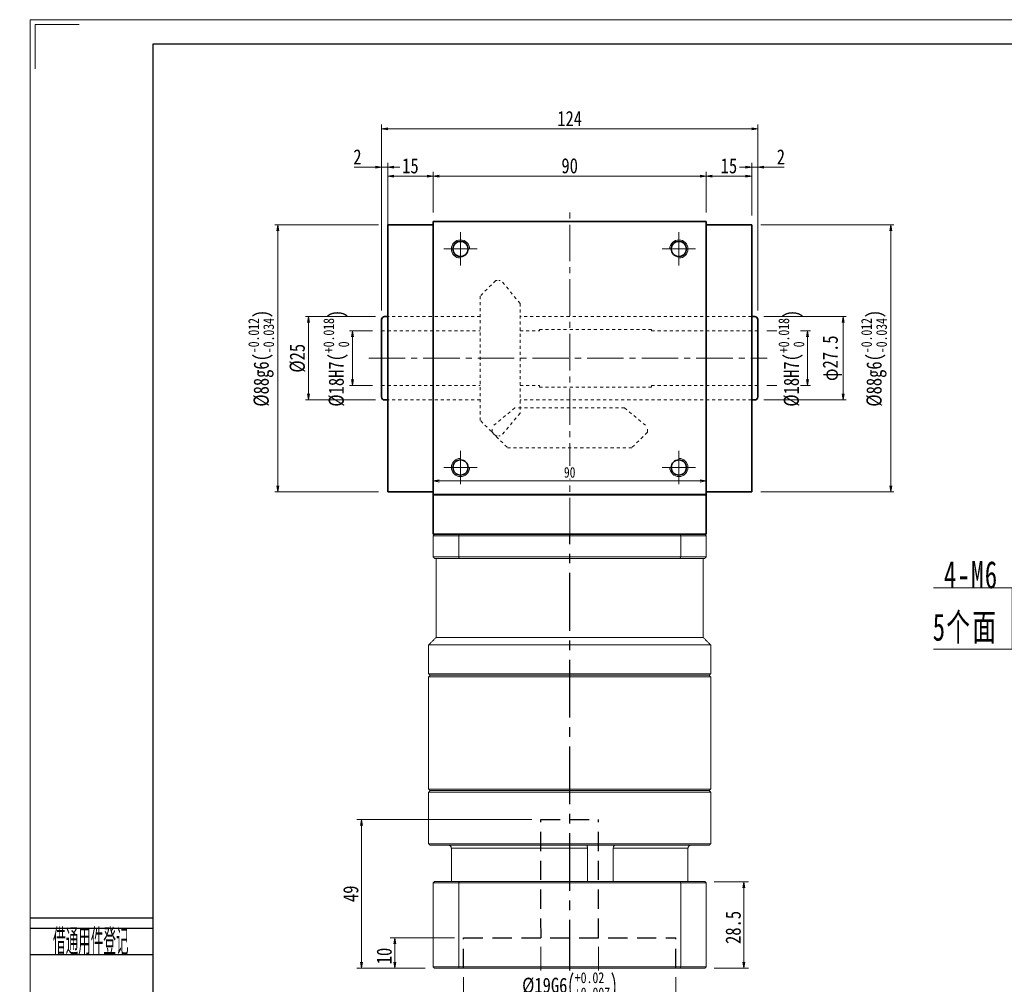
# Model space of a CAD drawing. Header units: millimetres. Extents: x -20 to 938, y -23 to 457.
# Tile 2 of 6: x -20 to 305, y 139 to 457. Entities that reach past the tile are written whole.
import ezdxf
from ezdxf.enums import TextEntityAlignment as Align

# ---------------------------------------------------------------- set-up
doc = ezdxf.new("R2010")
doc.units = ezdxf.units.MM
for name, pattern in [('CENTER2', [28.575, 19.05, -3.175, 3.175, -3.175]), ('DASHED2', [9.525, 6.35, -3.175]), ('点画线', [18, 12, -2, 2, -2]), ('虚线', [2, 1, -1])]:
    doc.linetypes.add(name, pattern=pattern)
for name, color, linetype in [('2细线层', 4, 'Continuous'), ('3中心线层', 1, 'CENTER2'), ('4虚线层', 6, 'DASHED2'), ('6文字层', 3, 'Continuous')]:
    doc.layers.add(name, color=color, linetype=linetype)
for name, color, linetype, lineweight in [('EB0', 7, 'Continuous', 35), ('中心线层', 1, '点画线', 18), ('图框_外框线', 7, 'Continuous', 18), ('尺寸线层', 3, 'Continuous', 18), ('粗实线', 7, 'Continuous', 40), ('粗实线层', 7, 'Continuous', 35)]:
    doc.layers.add(name, color=color, linetype=linetype, lineweight=lineweight)
doc.styles.add('PC_TEXTSTYLE', font='ISOCP.SHX', dxfattribs={"width": 0.707, "bigfont": 'GBCBIG.SHX'})
doc.styles.add('宋体', font='SimSun.ttf', dxfattribs={"width": 0.8})
doc.styles.add('标准', font='txt', dxfattribs={"width": 0.667})
doc.dimstyles.new('A水平标注$0', dxfattribs={"dimtxt": 3.5, "dimasz": 2, "dimexe": 1.5, "dimexo": 3, "dimgap": 1.1, "dimtad": 1, "dimtoh": 1, "dimdec": 4, "dimdsep": 46, "dimtxsty": '宋体', "dimblk": 'OPEN', "dimcen": 3, "dimclrd": 3, "dimclre": 3, "dimclrt": 6, "dimadec": 0, "dimazin": 0, "dimtm": 1e-09, "dimtfac": 1, "dimtdec": 4, "dimtix": 1, "dimtmove": 0, "dimatfit": 3, "dimldrblk": 'OPEN', "dimfxl": 0, "dimlwd": 13, "dimlwe": 13, "dimarcsym": 0})
doc.dimstyles.new('D直径标注φ25', dxfattribs={"dimtxt": 3.5, "dimasz": 2, "dimexe": 1, "dimexo": 3, "dimtad": 1, "dimtoh": 1, "dimdec": 1, "dimdsep": 46, "dimtxsty": '宋体', "dimblk": 'OPEN', "dimcen": 3, "dimclrd": 3, "dimclre": 3, "dimclrt": 130, "dimadec": 0, "dimazin": 0, "dimtm": 1e-09, "dimtfac": 1, "dimtdec": 1, "dimtmove": 0, "dimatfit": 0, "dimldrblk": 'OPEN', "dimfxl": 0, "dimlwd": 13, "dimlwe": 13, "dimarcsym": 0})

# ---------------------------------------------------------------- blocks, each defined once
blk = doc.blocks.new('_Open')
at = {"color": 0, "linetype": 'ByBlock', "lineweight": -2}
for p, q in [((-1, 0.17), (0, 0)), ((-1, -0.17), (0, 0)), ((0, 0), (-1, 0))]:
    blk.add_line(p, q, dxfattribs=at)
blk = doc.blocks.new('*D7')
at = {"layer": 'Defpoints', "color": 0, "transparency": 16777216}
for p in [(206.37, 405.43), (116.37, 390.47), (206.37, 390.47)]:
    blk.add_point(p, dxfattribs=at)
at = {"layer": '尺寸线层', "color": 3, "lineweight": 13, "transparency": 16777216}
for p, q in [((116.37, 393.47), (116.37, 406.93)), ((206.37, 393.47), (206.37, 406.93)), ((118.37, 405.43), (204.37, 405.43))]:
    blk.add_line(p, q, dxfattribs=at)
at = {"layer": '尺寸线层', "color": 3, "lineweight": 13, "transparency": 16777216, "xscale": 2, "yscale": 2, "zscale": 2, "rotation": 180}
blk.add_blockref('_Open', (116.37, 405.43), dxfattribs=at)
at = {"layer": '尺寸线层', "color": 3, "lineweight": 13, "transparency": 16777216, "xscale": 2, "yscale": 2, "zscale": 2}
blk.add_blockref('_Open', (206.37, 405.43), dxfattribs=at)
at = {"layer": '尺寸线层', "color": 6, "transparency": 16777216, "insert": (161.37, 408.87), "char_height": 5, "attachment_point": 5, "style": '宋体', "bg_fill": 3, "box_fill_scale": 1.1, "bg_fill_color": 257, "bg_fill_transparency": 0}
blk.add_mtext('90', dxfattribs=at)
blk = doc.blocks.new('*D8')
at = {"layer": 'Defpoints', "color": 0, "transparency": 16777216}
for p in [(101.37, 405.43), (116.37, 390.47), (101.37, 389.47)]:
    blk.add_point(p, dxfattribs=at)
at = {"layer": '尺寸线层', "color": 3, "lineweight": 13, "transparency": 16777216}
for p, q in [((101.37, 392.47), (101.37, 406.93)), ((116.37, 393.47), (116.37, 406.93)), ((114.37, 405.43), (103.37, 405.43))]:
    blk.add_line(p, q, dxfattribs=at)
at = {"layer": '尺寸线层', "color": 3, "lineweight": 13, "transparency": 16777216, "xscale": 2, "yscale": 2, "zscale": 2, "rotation": 180}
blk.add_blockref('_Open', (101.37, 405.43), dxfattribs=at)
at = {"layer": '尺寸线层', "color": 3, "lineweight": 13, "transparency": 16777216, "xscale": 2, "yscale": 2, "zscale": 2}
blk.add_blockref('_Open', (116.37, 405.43), dxfattribs=at)
at = {"layer": '尺寸线层', "color": 6, "transparency": 16777216, "insert": (108.87, 408.86), "char_height": 5, "attachment_point": 5, "style": '宋体', "bg_fill": 3, "box_fill_scale": 1.1, "bg_fill_color": 257, "bg_fill_transparency": 0}
blk.add_mtext('15', dxfattribs=at)
blk = doc.blocks.new('*D9')
at = {"layer": 'Defpoints', "color": 0, "transparency": 16777216}
for p in [(221.37, 405.43), (206.37, 390.47), (221.37, 389.47)]:
    blk.add_point(p, dxfattribs=at)
at = {"layer": '尺寸线层', "color": 3, "lineweight": 13, "transparency": 16777216}
for p, q in [((206.37, 393.47), (206.37, 406.93)), ((221.37, 392.47), (221.37, 406.93)), ((208.37, 405.43), (219.37, 405.43))]:
    blk.add_line(p, q, dxfattribs=at)
at = {"layer": '尺寸线层', "color": 3, "lineweight": 13, "transparency": 16777216, "xscale": 2, "yscale": 2, "zscale": 2, "rotation": 180}
blk.add_blockref('_Open', (206.37, 405.43), dxfattribs=at)
at = {"layer": '尺寸线层', "color": 3, "lineweight": 13, "transparency": 16777216, "xscale": 2, "yscale": 2, "zscale": 2}
blk.add_blockref('_Open', (221.37, 405.43), dxfattribs=at)
at = {"layer": '尺寸线层', "color": 6, "transparency": 16777216, "insert": (213.87, 408.86), "char_height": 5, "attachment_point": 5, "style": '宋体', "bg_fill": 3, "box_fill_scale": 1.1, "bg_fill_color": 257, "bg_fill_transparency": 0}
blk.add_mtext('15', dxfattribs=at)
blk = doc.blocks.new('*D10')
at = {"layer": 'Defpoints', "color": 0, "transparency": 16777216}
for p in [(99.37, 354.47), (99.37, 336.47)]:
    blk.add_point(p, dxfattribs=at)
at = {"layer": '尺寸线层', "color": 3, "lineweight": 13, "transparency": 16777216}
for p, q in [((96.37, 354.47), (88.76, 354.47)), ((89.76, 352.47), (89.76, 338.47)), ((96.37, 336.47), (88.76, 336.47))]:
    blk.add_line(p, q, dxfattribs=at)
at = {"layer": '尺寸线层', "color": 3, "lineweight": 13, "transparency": 16777216, "xscale": 2, "yscale": 2, "zscale": 2}
for p, rotation in [((89.76, 354.47), 90), ((89.76, 336.47), 270)]:
    blk.add_blockref('_Open', p, dxfattribs=dict(at, rotation=rotation))
at = {"layer": '尺寸线层', "color": 130, "transparency": 16777216, "insert": (84.4, 345.47), "char_height": 5, "attachment_point": 5, "rotation": 90, "style": '宋体', "bg_fill": 3, "box_fill_scale": 1.1, "bg_fill_color": 257, "bg_fill_transparency": 0}
blk.add_mtext('{\\A1;\\A1;%%C18H7({\\H0.707107x;\\S+0.018^  0;})}', dxfattribs=at)
at = {"layer": 'Defpoints', "color": 0, "transparency": 16777216}
blk.add_point((89.76, 336.47), dxfattribs=at)
blk = doc.blocks.new('*D11')
at = {"layer": 'Defpoints', "color": 0, "transparency": 16777216}
for p in [(100.37, 359.22), (75.28, 331.72), (100.37, 331.72)]:
    blk.add_point(p, dxfattribs=at)
at = {"layer": '尺寸线层', "color": 3, "lineweight": 13, "transparency": 16777216}
for p, q in [((97.37, 359.22), (74.28, 359.22)), ((75.28, 357.22), (75.28, 333.72)), ((97.37, 331.72), (74.28, 331.72))]:
    blk.add_line(p, q, dxfattribs=at)
at = {"layer": '尺寸线层', "color": 3, "lineweight": 13, "transparency": 16777216, "xscale": 2, "yscale": 2, "zscale": 2}
for p, rotation in [((75.28, 359.22), 90), ((75.28, 331.72), 270)]:
    blk.add_blockref('_Open', p, dxfattribs=dict(at, rotation=rotation))
at = {"layer": '尺寸线层', "color": 130, "transparency": 16777216, "insert": (71.66, 345.47), "char_height": 5, "attachment_point": 5, "rotation": 90, "style": '宋体', "bg_fill": 3, "box_fill_scale": 1.1, "bg_fill_color": 257, "bg_fill_transparency": 0}
blk.add_mtext('%%C25', dxfattribs=at)
blk = doc.blocks.new('*D12')
at = {"layer": 'Defpoints', "color": 0, "transparency": 16777216}
for p in [(99.37, 408.4), (101.37, 380.86), (99.37, 358.22)]:
    blk.add_point(p, dxfattribs=at)
at = {"layer": '尺寸线层', "color": 3, "lineweight": 13, "transparency": 16777216}
for p, q in [((99.37, 361.22), (99.37, 409.9)), ((101.37, 383.86), (101.37, 409.9)), ((90.29, 408.4), (93.5, 408.4)), ((93.5, 408.4), (97.37, 408.4)), ((101.37, 408.4), (99.37, 408.4)), ((103.37, 408.4), (105.37, 408.4))]:
    blk.add_line(p, q, dxfattribs=at)
at = {"layer": '尺寸线层', "color": 3, "lineweight": 13, "transparency": 16777216, "xscale": 2, "yscale": 2, "zscale": 2}
blk.add_blockref('_Open', (99.37, 408.4), dxfattribs=at)
at = {"layer": '尺寸线层', "color": 3, "lineweight": 13, "transparency": 16777216, "xscale": 2, "yscale": 2, "zscale": 2, "rotation": 180}
blk.add_blockref('_Open', (101.37, 408.4), dxfattribs=at)
at = {"layer": '尺寸线层', "color": 6, "transparency": 16777216, "insert": (91.4, 411.82), "char_height": 5, "attachment_point": 5, "style": '宋体', "bg_fill": 3, "box_fill_scale": 1.1, "bg_fill_color": 257, "bg_fill_transparency": 0}
blk.add_mtext('2', dxfattribs=at)
blk = doc.blocks.new('*D13')
at = {"layer": 'Defpoints', "color": 0, "transparency": 16777216}
for p in [(223.37, 408.4), (221.37, 389.47), (223.37, 358.22)]:
    blk.add_point(p, dxfattribs=at)
at = {"layer": '尺寸线层', "color": 3, "lineweight": 13, "transparency": 16777216}
for p, q in [((221.37, 392.47), (221.37, 409.9)), ((223.37, 361.22), (223.37, 409.9)), ((219.37, 408.4), (217.37, 408.4)), ((221.37, 408.4), (223.37, 408.4)), ((228.88, 408.4), (225.37, 408.4)), ((232.1, 408.4), (228.88, 408.4))]:
    blk.add_line(p, q, dxfattribs=at)
at = {"layer": '尺寸线层', "color": 3, "lineweight": 13, "transparency": 16777216, "xscale": 2, "yscale": 2, "zscale": 2}
blk.add_blockref('_Open', (221.37, 408.4), dxfattribs=at)
at = {"layer": '尺寸线层', "color": 3, "lineweight": 13, "transparency": 16777216, "xscale": 2, "yscale": 2, "zscale": 2, "rotation": 180}
blk.add_blockref('_Open', (223.37, 408.4), dxfattribs=at)
at = {"layer": '尺寸线层', "color": 6, "transparency": 16777216, "insert": (230.99, 411.82), "char_height": 5, "attachment_point": 5, "style": '宋体', "bg_fill": 3, "box_fill_scale": 1.1, "bg_fill_color": 257, "bg_fill_transparency": 0}
blk.add_mtext('2', dxfattribs=at)
blk = doc.blocks.new('*D14')
at = {"layer": 'Defpoints', "color": 0, "transparency": 16777216}
for p in [(99.37, 421.03), (99.37, 358.22), (223.37, 358.22)]:
    blk.add_point(p, dxfattribs=at)
at = {"layer": '尺寸线层', "color": 3, "lineweight": 13, "transparency": 16777216}
for p, q in [((99.37, 361.22), (99.37, 422.53)), ((223.37, 361.22), (223.37, 422.53)), ((221.37, 421.03), (101.37, 421.03))]:
    blk.add_line(p, q, dxfattribs=at)
at = {"layer": '尺寸线层', "color": 3, "lineweight": 13, "transparency": 16777216, "xscale": 2, "yscale": 2, "zscale": 2, "rotation": 180}
blk.add_blockref('_Open', (99.37, 421.03), dxfattribs=at)
at = {"layer": '尺寸线层', "color": 3, "lineweight": 13, "transparency": 16777216, "xscale": 2, "yscale": 2, "zscale": 2}
blk.add_blockref('_Open', (223.37, 421.03), dxfattribs=at)
at = {"layer": '尺寸线层', "color": 6, "transparency": 16777216, "insert": (161.37, 424.46), "char_height": 5, "attachment_point": 5, "style": '宋体', "bg_fill": 3, "box_fill_scale": 1.1, "bg_fill_color": 257, "bg_fill_transparency": 0}
blk.add_mtext('124', dxfattribs=at)
blk = doc.blocks.new('*D15')
at = {"layer": 'Defpoints', "color": 0, "transparency": 16777216}
for p in [(101.37, 389.47), (65.17, 301.47), (101.37, 301.47)]:
    blk.add_point(p, dxfattribs=at)
at = {"layer": '尺寸线层', "color": 3, "lineweight": 13, "transparency": 16777216}
for p, q in [((98.37, 389.47), (64.17, 389.47)), ((65.17, 387.47), (65.17, 303.47)), ((98.37, 301.47), (64.17, 301.47))]:
    blk.add_line(p, q, dxfattribs=at)
at = {"layer": '尺寸线层', "color": 3, "lineweight": 13, "transparency": 16777216, "xscale": 2, "yscale": 2, "zscale": 2}
for p, rotation in [((65.17, 389.47), 90), ((65.17, 301.47), 270)]:
    blk.add_blockref('_Open', p, dxfattribs=dict(at, rotation=rotation))
at = {"layer": '尺寸线层', "color": 130, "transparency": 16777216, "insert": (59.65, 345.47), "char_height": 5, "attachment_point": 5, "rotation": 90, "style": '宋体', "bg_fill": 3, "box_fill_scale": 1.1, "bg_fill_color": 257, "bg_fill_transparency": 0}
blk.add_mtext('{\\A1;\\A1;%%C88g6({\\H0.707107x;\\S-0.012^ -0.034;})}', dxfattribs=at)
blk = doc.blocks.new('*D16')
at = {"layer": 'Defpoints', "color": 0, "transparency": 16777216}
for p in [(221.37, 389.47), (221.37, 301.47), (267.21, 301.47)]:
    blk.add_point(p, dxfattribs=at)
at = {"layer": '尺寸线层', "color": 3, "lineweight": 13, "transparency": 16777216}
for p, q in [((224.37, 389.47), (268.21, 389.47)), ((267.21, 387.47), (267.21, 303.47)), ((224.37, 301.47), (268.21, 301.47))]:
    blk.add_line(p, q, dxfattribs=at)
at = {"layer": '尺寸线层', "color": 3, "lineweight": 13, "transparency": 16777216, "xscale": 2, "yscale": 2, "zscale": 2}
for p, rotation in [((267.21, 389.47), 90), ((267.21, 301.47), 270)]:
    blk.add_blockref('_Open', p, dxfattribs=dict(at, rotation=rotation))
at = {"layer": '尺寸线层', "color": 130, "transparency": 16777216, "insert": (261.69, 345.47), "char_height": 5, "attachment_point": 5, "rotation": 90, "style": '宋体', "bg_fill": 3, "box_fill_scale": 1.1, "bg_fill_color": 257, "bg_fill_transparency": 0}
blk.add_mtext('{\\A1;\\A1;%%C88g6({\\H0.707107x;\\S-0.012^ -0.034;})}', dxfattribs=at)
blk = doc.blocks.new('*D23')
at = {"layer": 'Defpoints', "color": 0, "transparency": 16777216}
for p in [(223.37, 354.47), (223.37, 336.47)]:
    blk.add_point(p, dxfattribs=at)
at = {"layer": '尺寸线层', "color": 3, "lineweight": 13, "transparency": 16777216}
for p, q in [((226.37, 354.47), (240.78, 354.47)), ((239.78, 352.47), (239.78, 338.47)), ((226.37, 336.47), (240.78, 336.47))]:
    blk.add_line(p, q, dxfattribs=at)
at = {"layer": '尺寸线层', "color": 3, "lineweight": 13, "transparency": 16777216, "xscale": 2, "yscale": 2, "zscale": 2}
for p, rotation in [((239.78, 354.47), 90), ((239.78, 336.47), 270)]:
    blk.add_blockref('_Open', p, dxfattribs=dict(at, rotation=rotation))
at = {"layer": '尺寸线层', "color": 130, "transparency": 16777216, "insert": (234.43, 345.47), "char_height": 5, "attachment_point": 5, "rotation": 90, "style": '宋体', "bg_fill": 3, "box_fill_scale": 1.1, "bg_fill_color": 257, "bg_fill_transparency": 0}
blk.add_mtext('{\\A1;\\A1;%%C18H7({\\H0.707107x;\\S+0.018^  0;})}', dxfattribs=at)
at = {"layer": 'Defpoints', "color": 0, "transparency": 16777216}
blk.add_point((239.78, 336.47), dxfattribs=at)
blk = doc.blocks.new('*D24')
at = {"layer": 'Defpoints', "color": 0, "transparency": 16777216}
for p in [(222.37, 359.22), (222.37, 331.72), (251.54, 331.72)]:
    blk.add_point(p, dxfattribs=at)
at = {"layer": '尺寸线层', "color": 3, "lineweight": 13, "transparency": 16777216}
for p, q in [((225.37, 359.22), (252.54, 359.22)), ((251.54, 357.22), (251.54, 333.72)), ((225.37, 331.72), (252.54, 331.72))]:
    blk.add_line(p, q, dxfattribs=at)
at = {"layer": '尺寸线层', "color": 3, "lineweight": 13, "transparency": 16777216, "xscale": 2, "yscale": 2, "zscale": 2}
for p, rotation in [((251.54, 359.22), 90), ((251.54, 331.72), 270)]:
    blk.add_blockref('_Open', p, dxfattribs=dict(at, rotation=rotation))
at = {"layer": '尺寸线层', "color": 130, "transparency": 16777216, "insert": (247.93, 345.47), "char_height": 5, "attachment_point": 5, "rotation": 90, "style": '宋体', "bg_fill": 3, "box_fill_scale": 1.1, "bg_fill_color": 257, "bg_fill_transparency": 0}
blk.add_mtext('φ27.5', dxfattribs=at)
blk = doc.blocks.new('*X5')
at = {"layer": '尺寸线层', "linetype": 'Continuous'}
blk.add_hatch(color=0, dxfattribs=at).paths.add_polyline_path([(17.62, 28.86), (16.17, 24.56), (15.15, 25.05)], flags=0)
at = {"layer": '尺寸线层', "color": 0, "linetype": 'Continuous'}
blk.add_line((17.62, 28.86), (3.67, 0), dxfattribs=at)
at = {"layer": '尺寸线层', "color": 0}
for p, q in [((0, 10.09), (-12.97, 10.09)), ((0, 0), (0, 10.09)), ((0, 0), (-12.97, 0)), ((3.67, 0), (0, 0))]:
    blk.add_line(p, q, dxfattribs=at)
at = {"layer": '尺寸线层', "color": 0, "insert": (-2.25, 0.9), "char_height": 4.5, "width": 19.9754, "attachment_point": 9, "line_spacing_factor": 1.15057, "style": '标准'}
blk.add_mtext('\\T1.1;4-M6\\P5个面', dxfattribs=at)
blk = doc.blocks.new('*D34')
at = {"color": 3, "lineweight": 13, "transparency": 16777216}
for p, q in [((116.37, 296.97), (116.37, 306.52)), ((206.37, 296.97), (206.37, 306.52)), ((118.37, 305.02), (204.37, 305.02))]:
    blk.add_line(p, q, dxfattribs=at)
at = {"layer": 'Defpoints', "color": 0, "transparency": 16777216}
for p in [(206.37, 305.02), (116.37, 293.97), (206.37, 293.97)]:
    blk.add_point(p, dxfattribs=at)
at = {"color": 3, "lineweight": 13, "transparency": 16777216, "xscale": 2, "yscale": 2, "zscale": 2, "rotation": 180}
blk.add_blockref('_Open', (116.37, 305.02), dxfattribs=at)
at = {"color": 3, "lineweight": 13, "transparency": 16777216, "xscale": 2, "yscale": 2, "zscale": 2}
blk.add_blockref('_Open', (206.37, 305.02), dxfattribs=at)
at = {"color": 6, "transparency": 16777216, "insert": (161.37, 307.83), "char_height": 3.5, "attachment_point": 5, "style": '宋体', "bg_fill": 3, "box_fill_scale": 1.1, "bg_fill_color": 257, "bg_fill_transparency": 0}
blk.add_mtext('90', dxfattribs=at)
blk = doc.blocks.new('*D35')
at = {"layer": 'Defpoints', "color": 0, "transparency": 16777216}
for p in [(126.37, 144.47), (196.37, 144.47), (196.37, 120.25)]:
    blk.add_point(p, dxfattribs=at)
at = {"layer": '尺寸线层', "color": 3, "lineweight": 13, "transparency": 16777216}
for p, q in [((126.37, 141.47), (126.37, 118.75)), ((196.37, 141.47), (196.37, 118.75)), ((128.37, 120.25), (194.37, 120.25))]:
    blk.add_line(p, q, dxfattribs=at)
at = {"layer": '尺寸线层', "color": 3, "lineweight": 13, "transparency": 16777216, "xscale": 2, "yscale": 2, "zscale": 2, "rotation": 180}
blk.add_blockref('_Open', (126.37, 120.25), dxfattribs=at)
at = {"layer": '尺寸线层', "color": 3, "lineweight": 13, "transparency": 16777216, "xscale": 2, "yscale": 2, "zscale": 2}
blk.add_blockref('_Open', (196.37, 120.25), dxfattribs=at)
at = {"layer": '尺寸线层', "color": 6, "transparency": 16777216, "insert": (161.37, 125.79), "char_height": 5, "attachment_point": 5, "style": '宋体', "bg_fill": 3, "box_fill_scale": 1.1, "bg_fill_color": 257, "bg_fill_transparency": 0}
blk.add_mtext('{\\A1;{%%c70}{}{E7\\H0.7143x;{\\H2x;\\W0.5;(}\\S+0.09^ +0.06;{\\H2x;\\W0.5;)}}}', dxfattribs=at)
blk = doc.blocks.new('*D36')
at = {"layer": 'Defpoints', "color": 0, "transparency": 16777216}
for p in [(151.91, 154.47), (170.91, 154.47)]:
    blk.add_point(p, dxfattribs=at)
at = {"layer": '尺寸线层', "color": 3, "lineweight": 13, "transparency": 16777216}
for p, q in [((151.91, 151.47), (151.91, 131.18)), ((170.91, 151.47), (170.91, 131.18)), ((153.91, 132.68), (168.91, 132.68))]:
    blk.add_line(p, q, dxfattribs=at)
at = {"layer": '尺寸线层', "color": 3, "lineweight": 13, "transparency": 16777216, "xscale": 2, "yscale": 2, "zscale": 2, "rotation": 180}
blk.add_blockref('_Open', (151.91, 132.68), dxfattribs=at)
at = {"layer": '尺寸线层', "color": 3, "lineweight": 13, "transparency": 16777216, "xscale": 2, "yscale": 2, "zscale": 2}
blk.add_blockref('_Open', (170.91, 132.68), dxfattribs=at)
at = {"layer": '尺寸线层', "color": 6, "transparency": 16777216, "insert": (161.41, 138.23), "char_height": 5, "attachment_point": 5, "style": '宋体', "bg_fill": 3, "box_fill_scale": 1.1, "bg_fill_color": 256, "bg_fill_true_color": 13158600, "bg_fill_transparency": 0}
blk.add_mtext('{\\A1;{%%c19}{}{G6\\H0.7143x;{\\H2x;\\W0.5;(}\\S+0.02^ +0.007;{\\H2x;\\W0.5;)}}}', dxfattribs=at)
at = {"layer": 'Defpoints', "color": 0, "transparency": 16777216}
blk.add_point((170.91, 132.68), dxfattribs=at)
blk = doc.blocks.new('*D37')
at = {"layer": 'Defpoints', "color": 0, "transparency": 16777216}
for p in [(126.41, 154.47), (116.77, 144.47)]:
    blk.add_point(p, dxfattribs=at)
at = {"layer": '尺寸线层', "color": 3, "lineweight": 13, "transparency": 16777216}
for p, q in [((123.41, 154.47), (102.24, 154.47)), ((103.74, 152.47), (103.74, 146.47)), ((113.77, 144.47), (102.24, 144.47))]:
    blk.add_line(p, q, dxfattribs=at)
at = {"layer": '尺寸线层', "color": 3, "lineweight": 13, "transparency": 16777216, "xscale": 2, "yscale": 2, "zscale": 2}
for p, rotation in [((103.74, 154.47), 90), ((103.74, 144.47), 270)]:
    blk.add_blockref('_Open', p, dxfattribs=dict(at, rotation=rotation))
at = {"layer": '尺寸线层', "color": 6, "transparency": 16777216, "insert": (100.24, 148.47), "char_height": 5, "attachment_point": 5, "rotation": 90, "style": '宋体', "bg_fill": 3, "box_fill_scale": 1.1, "bg_fill_color": 256, "bg_fill_true_color": 13158600, "bg_fill_transparency": 0}
blk.add_mtext('10', dxfattribs=at)
at = {"layer": 'Defpoints', "color": 0, "transparency": 16777216}
blk.add_point((103.74, 144.47), dxfattribs=at)
blk = doc.blocks.new('*D38')
at = {"layer": 'Defpoints', "color": 0, "transparency": 16777216}
for p in [(151.87, 193.47), (92.73, 144.47), (116.77, 144.47)]:
    blk.add_point(p, dxfattribs=at)
at = {"layer": '尺寸线层', "color": 3, "lineweight": 13, "transparency": 16777216}
for p, q in [((148.87, 193.47), (91.23, 193.47)), ((92.73, 191.47), (92.73, 146.47)), ((113.77, 144.47), (91.23, 144.47))]:
    blk.add_line(p, q, dxfattribs=at)
at = {"layer": '尺寸线层', "color": 3, "lineweight": 13, "transparency": 16777216, "xscale": 2, "yscale": 2, "zscale": 2}
for p, rotation in [((92.73, 193.47), 90), ((92.73, 144.47), 270)]:
    blk.add_blockref('_Open', p, dxfattribs=dict(at, rotation=rotation))
at = {"layer": '尺寸线层', "color": 6, "transparency": 16777216, "insert": (89.23, 168.97), "char_height": 5, "attachment_point": 5, "rotation": 90, "style": '宋体', "bg_fill": 3, "box_fill_scale": 1.1, "bg_fill_color": 256, "bg_fill_true_color": 13158600, "bg_fill_transparency": 0}
blk.add_mtext('49', dxfattribs=at)
blk = doc.blocks.new('*D39')
at = {"layer": 'Defpoints', "color": 0, "transparency": 16777216}
for p in [(205.97, 172.97), (218.79, 172.97), (205.97, 144.47)]:
    blk.add_point(p, dxfattribs=at)
at = {"layer": '尺寸线层', "color": 3, "lineweight": 13, "transparency": 16777216}
for p, q in [((208.97, 172.97), (220.29, 172.97)), ((218.79, 146.47), (218.79, 170.97)), ((208.97, 144.47), (220.29, 144.47))]:
    blk.add_line(p, q, dxfattribs=at)
at = {"layer": '尺寸线层', "color": 3, "lineweight": 13, "transparency": 16777216, "xscale": 2, "yscale": 2, "zscale": 2}
for p, rotation in [((218.79, 172.97), 90), ((218.79, 144.47), 270)]:
    blk.add_blockref('_Open', p, dxfattribs=dict(at, rotation=rotation))
at = {"layer": '尺寸线层', "color": 6, "transparency": 16777216, "insert": (215.29, 157.89), "char_height": 5, "attachment_point": 5, "rotation": 90, "style": '宋体', "bg_fill": 3, "box_fill_scale": 1.1, "bg_fill_color": 256, "bg_fill_true_color": 13158600, "bg_fill_transparency": 0}
blk.add_mtext('28.5', dxfattribs=at)

msp = doc.modelspace()

# ---------------------------------------------------------------- linework, layer by layer
at = {"color": 6, "linetype": '虚线', "lineweight": 18}
for p, q in [((136.97274, 371.07464), (131.87274, 365.97464)), ((144.99774, 363.54672), (138.78845, 371.07464)), ((144.99774, 363.54672), (144.99774, 327.40256)), ((143.29566, 329.10464), (135.76774, 322.89535)), ((179.43982, 329.10464), (143.29566, 329.10464)), ((179.43982, 329.10464), (186.96774, 322.89535)), ((136.97274, 319.87464), (131.87274, 324.97464)), ((144.99774, 327.40256), (138.78845, 319.87464)), ((135.76774, 321.07964), (135.76774, 322.89535)), ((186.96774, 321.07964), (186.96774, 322.89535)), ((135.76774, 321.07964), (140.86774, 315.97964)), ((186.96774, 321.07964), (181.86774, 315.97964))]:
    msp.add_line(p, q, dxfattribs=at)
at = {"color": 6, "linetype": '虚线', "lineweight": 18, "ltscale": 0.5}
for p, q in [((136.97274, 371.07464), (138.78845, 371.07464)), ((136.97274, 319.87464), (138.78845, 319.87464))]:
    msp.add_line(p, q, dxfattribs=at)
at = {"color": 7, "linetype": 'Continuous', "lineweight": 15}
for p, q in [((116.36685, 286.97464), (124.7745, 286.97464)), ((116.36685, 279.97464), (116.36685, 286.97464)), ((124.95257, 287.47464), (116.86685, 287.47464)), ((124.7745, 286.97464), (124.7745, 279.97464)), ((124.7745, 286.97464), (197.9592, 286.97464)), ((197.78113, 287.47464), (124.95257, 287.47464)), ((205.86685, 287.47464), (197.78113, 287.47464)), ((197.9592, 286.97464), (206.36685, 286.97464)), ((197.9592, 279.97464), (197.9592, 286.97464)), ((206.36685, 286.97464), (206.36685, 279.97464)), ((124.7745, 279.97464), (116.36685, 279.97464)), ((116.86685, 279.47464), (124.95257, 279.47464)), ((197.9592, 279.97464), (124.7745, 279.97464)), ((124.95257, 279.47464), (197.78113, 279.47464)), ((197.78113, 279.47464), (205.86685, 279.47464)), ((206.36685, 279.97464), (197.9592, 279.97464)), ((205.36685, 253.47464), (117.36685, 253.47464)), ((207.86685, 250.97464), (114.86685, 250.97464)), ((207.86685, 241.47464), (114.86685, 241.47464)), ((114.86685, 240.47464), (161.36685, 240.47464)), ((161.36685, 240.97464), (115.36685, 240.97464)), ((115.36685, 240.97464), (207.36685, 240.97464)), ((207.36685, 240.97464), (161.36685, 240.97464)), ((161.36685, 240.47464), (207.86685, 240.47464)), ((207.86685, 203.47464), (114.86685, 203.47464)), ((114.86685, 202.47464), (161.36685, 202.47464)), ((115.36685, 202.97464), (207.36685, 202.97464)), ((161.36685, 202.97464), (115.36685, 202.97464)), ((207.36685, 202.97464), (161.36685, 202.97464)), ((161.36685, 202.47464), (207.86685, 202.47464)), ((207.86685, 185.47464), (114.86685, 185.47464)), ((115.36685, 184.97464), (207.36685, 184.97464)), ((122.36608, 183.97464), (167.19529, 183.97464)), ((122.36608, 172.97464), (122.36608, 183.97464)), ((167.19529, 183.97464), (167.19529, 172.97464)), ((175.7267, 172.97464), (175.7267, 183.97464)), ((175.7267, 183.97464), (200.36762, 183.97464)), ((200.36762, 183.97464), (200.36762, 172.97464)), ((116.36685, 172.57464), (124.7745, 172.57464)), ((116.36685, 172.57464), (116.36685, 144.87464)), ((124.91689, 172.97464), (116.76685, 172.97464)), ((124.7745, 172.57464), (197.9592, 172.57464)), ((124.7745, 172.57464), (124.7745, 144.87464)), ((197.81682, 172.97464), (124.91689, 172.97464)), ((205.96685, 172.97464), (197.81682, 172.97464)), ((197.9592, 172.57464), (197.9592, 144.87464)), ((197.9592, 172.57464), (206.36685, 172.57464)), ((206.36685, 172.57464), (206.36685, 144.87464)), ((124.7745, 144.87464), (116.36685, 144.87464)), ((116.76685, 144.47464), (124.91689, 144.47464)), ((197.9592, 144.87464), (124.7745, 144.87464)), ((124.91689, 144.47464), (197.81682, 144.47464)), ((197.81682, 144.47464), (205.96685, 144.47464)), ((206.36685, 144.87464), (197.9592, 144.87464))]:
    msp.add_line(p, q, dxfattribs=at)
for points in [[(116.86685, 287.47464), (116.36685, 286.97464)], [(124.95257, 287.47464), (124.7745, 286.97464)], [(197.78113, 287.47464), (197.9592, 286.97464)], [(205.86685, 287.47464), (206.36685, 286.97464)], [(116.36685, 279.97464), (116.86685, 279.47464)], [(117.36685, 253.47464), (117.36685, 279.47464)], [(124.7745, 279.97464), (124.95257, 279.47464)], [(197.9592, 279.97464), (197.78113, 279.47464)], [(205.36685, 279.47464), (205.36685, 253.47464)], [(205.86685, 279.47464), (206.36685, 279.97464)], [(114.86685, 250.97464), (117.36685, 253.47464)], [(205.36685, 253.47464), (207.86685, 250.97464)], [(114.86685, 241.47464), (114.86685, 250.97464)], [(207.86685, 250.97464), (207.86685, 241.47464)], [(115.36685, 240.97464), (114.86685, 241.47464)], [(114.86685, 240.47464), (115.36685, 240.97464)], [(114.86685, 203.47464), (114.86685, 240.47464)], [(207.86685, 241.47464), (207.36685, 240.97464)], [(207.36685, 240.97464), (207.86685, 240.47464)], [(207.86685, 240.47464), (207.86685, 203.47464)], [(115.36685, 202.97464), (114.86685, 203.47464)], [(114.86685, 202.47464), (115.36685, 202.97464)], [(114.86685, 185.47464), (114.86685, 202.47464)], [(207.86685, 203.47464), (207.36685, 202.97464)], [(207.36685, 202.97464), (207.86685, 202.47464)], [(207.86685, 202.47464), (207.86685, 185.47464)], [(115.36685, 184.97464), (114.86685, 185.47464)], [(207.86685, 185.47464), (207.36685, 184.97464)], [(116.36685, 172.57464), (116.76685, 172.97464)], [(124.7745, 172.57464), (124.91689, 172.97464)], [(197.9592, 172.57464), (197.81682, 172.97464)], [(205.96685, 172.97464), (206.36685, 172.57464)], [(116.36685, 144.87464), (116.76685, 144.47464)], [(124.91689, 144.47464), (124.7745, 144.87464)], [(197.81682, 144.47464), (197.9592, 144.87464)], [(205.96685, 144.47464), (206.36685, 144.87464)]]:
    msp.add_open_spline(points, degree=1, dxfattribs=at)
for points, knots in [([(122.36608, 183.97464), (122.35585, 184.08472), (122.33539, 184.30486), (122.17581, 184.59975), (121.93659, 184.82768), (121.65911, 184.95543), (121.4686, 184.96906), (121.39062, 184.97464)], [0, 0, 0, 0, 0.20903468, 0.41802702, 0.631427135, 0.849138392, 1, 1, 1, 1]), ([(167.16526, 184.85111), (167.16479, 184.84364), (167.16182, 184.79655), (167.17447, 184.61337), (167.19063, 184.32037), (167.19373, 184.0899), (167.19529, 183.97464)], [0, 0, 0, 0, 0.058585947, 0.369068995, 0.684466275, 1, 1, 1, 1]), ([(175.7267, 183.97464), (175.73333, 184.08472), (175.74658, 184.30486), (175.84592, 184.59975), (175.98236, 184.82768), (176.12402, 184.95543), (176.20654, 184.96906), (176.24032, 184.97464)], [0, 0, 0, 0, 0.20903468, 0.41802702, 0.631427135, 0.849138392, 1, 1, 1, 1]), ([(201.34308, 184.97464), (201.32618, 184.97436), (201.20087, 184.97229), (200.96864, 184.91895), (200.68798, 184.74371), (200.47908, 184.48029), (200.37952, 184.20644), (200.37065, 184.03363), (200.36762, 183.97464)], [0, 0, 0, 0, 0.032681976, 0.242401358, 0.454080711, 0.670711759, 0.887588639, 1, 1, 1, 1])]:
    msp.add_open_spline(points, degree=3, knots=knots, dxfattribs=at)
at = {"layer": '2细线层'}
for p, q in [((-16.4959, 161.09342), (23.92671, 161.09342)), ((-16.4959, 157.64021), (23.92671, 157.64021)), ((-16.4959, 149.00718), (23.92671, 149.00718))]:
    msp.add_line(p, q, dxfattribs=at)
at = {"layer": '3中心线层'}
msp.add_line((161.37024, 141.3544), (161.36774, 287.47464), dxfattribs=at)
at = {"layer": '4虚线层'}
for p, q in [((151.8693, 193.47464), (170.8693, 193.47464)), ((151.91212, 154.47419), (151.8693, 193.47464)), ((170.91212, 154.47419), (170.8693, 193.47464)), ((126.37018, 144.47464), (126.41212, 154.47419)), ((126.41212, 154.47419), (196.41212, 154.47419)), ((196.37018, 144.47464), (196.41212, 154.47419))]:
    msp.add_line(p, q, dxfattribs=at)
at = {"layer": 'EB0'}
msp.add_line((206.36774, 287.47464), (116.36774, 287.47464), dxfattribs=at)
at = {"layer": '中心线层'}
for p, q in [((161.36774, 287.47464), (161.36774, 393.47464)), ((95.11247, 345.47464), (226.51446, 345.47464)), ((125.36774, 303.97464), (125.36774, 314.97464)), ((197.36774, 314.97464), (197.36774, 303.97464)), ((130.86774, 309.47464), (119.86774, 309.47464)), ((202.86774, 309.47464), (191.86774, 309.47464))]:
    msp.add_line(p, q, dxfattribs=at)
at = {"layer": '图框_外框线', "color": 3}
msp.add_lwpolyline([(-14.87206, 440.86524), (-14.87206, 455.41478), (-0.32252, 455.41478)], dxfattribs=at)
at = {"layer": '粗实线', "lineweight": 40}
msp.add_line((206.36774, 300.47464), (116.36774, 300.47464), dxfattribs=at)
at = {"layer": '粗实线层'}
for p, q in [((116.36774, 390.47464), (206.36774, 390.47464)), ((116.36774, 300.47464), (116.36774, 390.47464)), ((206.36774, 300.47464), (206.36774, 390.47464)), ((116.36774, 389.47464), (101.36774, 389.47464)), ((101.36774, 301.47464), (101.36774, 389.47464)), ((206.36774, 389.47464), (221.36774, 389.47464)), ((221.36774, 389.47464), (221.36774, 301.47464)), ((116.36774, 301.47464), (101.36774, 301.47464)), ((116.36774, 300.47464), (116.36774, 287.47464)), ((206.36774, 301.47464), (221.36774, 301.47464)), ((206.36774, 287.47464), (206.36774, 300.47464))]:
    msp.add_line(p, q, dxfattribs=at)
at = {"layer": '粗实线层', "color": 6, "linetype": '虚线', "lineweight": 18}
for p, q in [((131.87274, 324.97464), (131.87274, 365.97464)), ((144.99774, 354.47464), (151.36774, 354.47464)), ((151.36774, 354.47464), (151.36774, 354.97464)), ((151.36774, 354.97464), (188.36774, 354.97464)), ((188.36774, 354.97464), (188.36774, 354.47464)), ((223.36774, 354.47464), (188.36774, 354.47464)), ((144.99774, 336.47464), (151.36774, 336.47464)), ((151.36774, 336.47464), (151.36774, 335.97464)), ((151.36774, 335.97464), (188.36774, 335.97464)), ((223.36774, 336.47464), (188.36774, 336.47464)), ((188.36774, 335.97464), (188.36774, 336.47464)), ((221.36774, 331.72464), (144.99774, 331.72464)), ((140.86774, 315.97964), (181.86774, 315.97964))]:
    msp.add_line(p, q, dxfattribs=at)
at = {"layer": '粗实线层'}
for centre in [(125.36774, 309.47464), (197.36774, 309.47464)]:
    msp.add_circle(centre, 2.5, dxfattribs=at)
at = {"layer": '粗实线层', "lineweight": 18}
for centre, start, end in [((125.36774, 309.47464), 90, 360), ((197.36774, 309.47464), 180, 90)]:
    msp.add_arc(centre, 3, start, end, dxfattribs=at)

# ---------------------------------------------------------------- block references
at = {"layer": '尺寸线层', "xscale": 2, "yscale": 2, "zscale": 2}
msp.add_blockref('*X5', (307.19804, 249.59932), dxfattribs=at)

# ---------------------------------------------------------------- texts
at = {"layer": '6文字层', "color": 3, "style": 'PC_TEXTSTYLE', "width": 0.667}
msp.add_text('借通用件登记', height=8.633029, dxfattribs=at).set_placement((3.4962, 153.55262), align=Align.MIDDLE)

# ---------------------------------------------------------------- next in the draw order: dimensions: what is measured, and where the dimension line sits
at = {"layer": '尺寸线层'}
dim = msp.add_linear_dim(base=(206.36774, 405.42927), p1=(116.36774, 390.47464), p2=(206.36774, 390.47464), dimstyle='A水平标注$0', override={"dimtxt": 5, "dimgap": 1, "dimdec": 1, "dimpost": '<>', "dimblk": 'Open', "dimtvp": 0.1, "dimtfill": 1, "dimtfillclr": 256}, dxfattribs=at)
dim.commit()
dim.dimension.update_dxf_attribs({"geometry": '*D7', "text_midpoint": (161.36774, 408.8734)})
dim = msp.add_linear_dim(base=(89.75681, 336.47464), p1=(99.36774, 354.47464), p2=(99.36774, 336.47464), angle=270, text='{\\A1;\\A1;%%C18H7({\\H0.707107x;\\S+0.018^  0;})}', dimstyle='D直径标注φ25', override={"dimtxt": 5, "dimgap": 1, "dimpost": 'φ<>', "dimtp": 0.018, "dimtm": 0, "dimtdec": 3, "dimtzin": 8}, dxfattribs=at)
dim.commit()
dim.dimension.update_dxf_attribs({"geometry": '*D10', "text_midpoint": (89.75681, 345.47464), "dimtype": 160})

# ---------------------------------------------------------------- next in the draw order: dimensions: what is measured, and where the dimension line sits
for base, p1, p2, picture, middle in [((101.36774, 405.42927), (116.36774, 390.47464), (101.36774, 389.47464), '*D8', (108.86774, 408.85943)), ((221.36774, 405.42927), (206.36774, 390.47464), (221.36774, 389.47464), '*D9', (213.86774, 408.85943))]:
    dim = msp.add_linear_dim(base=base, p1=p1, p2=p2, dimstyle='A水平标注$0', override={"dimtxt": 5, "dimgap": 1, "dimdec": 1, "dimpost": '<>', "dimblk": 'Open', "dimtvp": 0.1, "dimtfill": 1, "dimtfillclr": 256}, dxfattribs=at)
    dim.commit()
    dim.dimension.update_dxf_attribs({"geometry": picture, "text_midpoint": middle})
dim = msp.add_linear_dim(base=(75.28247, 331.72464), p1=(100.36774, 359.22464), p2=(100.36774, 331.72464), angle=270, text='%%C25', dimstyle='D直径标注φ25', override={"dimtxt": 5, "dimgap": 1, "dimpost": 'φ<>'}, dxfattribs=at)
dim.commit()
dim.dimension.update_dxf_attribs({"geometry": '*D11', "text_midpoint": (71.65578, 345.47464)})

# ---------------------------------------------------------------- next in the draw order: linework, layer by layer
at = {"layer": '粗实线层', "color": 6, "linetype": '虚线', "lineweight": 18}
msp.add_line((131.87274, 331.72464), (101.36774, 331.72464), dxfattribs=at)

# ---------------------------------------------------------------- next in the draw order: dimensions: what is measured, and where the dimension line sits
at = {"layer": '尺寸线层'}
for base, p1, p2, picture, middle in [((99.36774, 408.40413), (101.36774, 380.85733), (99.36774, 358.22464), '*D12', (91.3953, 408.40413)), ((223.36774, 408.40413), (221.36774, 389.47464), (223.36774, 358.22464), '*D13', (230.98997, 408.40413))]:
    dim = msp.add_linear_dim(base=base, p1=p1, p2=p2, dimstyle='A水平标注$0', override={"dimtxt": 5, "dimgap": 1, "dimdec": 1, "dimpost": '<>', "dimblk": 'Open', "dimtvp": 0.1, "dimtfill": 1, "dimtfillclr": 256}, dxfattribs=at)
    dim.commit()
    dim.dimension.update_dxf_attribs({"geometry": picture, "text_midpoint": middle, "dimtype": 160})

# ---------------------------------------------------------------- next in the draw order: dimensions: what is measured, and where the dimension line sits
dim = msp.add_linear_dim(base=(99.36774, 421.02658), p1=(223.36774, 358.22464), p2=(99.36774, 358.22464), dimstyle='A水平标注$0', override={"dimtxt": 5, "dimgap": 1, "dimdec": 1, "dimpost": '<>', "dimblk": 'Open', "dimtvp": 0.1, "dimtfill": 1, "dimtfillclr": 256}, dxfattribs=at)
dim.commit()
dim.dimension.update_dxf_attribs({"geometry": '*D14', "text_midpoint": (161.36774, 424.45675)})

# ---------------------------------------------------------------- next in the draw order: linework, layer by layer
at = {"layer": '中心线层'}
for p, q in [((125.36774, 375.97464), (125.36774, 386.97464)), ((197.36774, 386.97464), (197.36774, 375.97464)), ((119.86774, 381.47464), (130.86774, 381.47464)), ((191.86774, 381.47464), (202.86774, 381.47464))]:
    msp.add_line(p, q, dxfattribs=at)
at = {"layer": '粗实线层'}
msp.add_line((99.36774, 358.22464), (99.36774, 332.72464), dxfattribs=at)
at = {"layer": '粗实线层', "color": 6, "linetype": '虚线', "lineweight": 18}
for p, q in [((131.87274, 359.22464), (101.36774, 359.22464)), ((221.36774, 359.22464), (144.99774, 359.22464))]:
    msp.add_line(p, q, dxfattribs=at)
at = {"layer": '粗实线层'}
for centre in [(125.36774, 381.47464), (197.36774, 381.47464)]:
    msp.add_circle(centre, 2.5, dxfattribs=at)
at = {"layer": '粗实线层', "lineweight": 18}
for centre, start, end in [((125.36774, 381.47464), 0, 270), ((197.36774, 381.47464), 270, 180)]:
    msp.add_arc(centre, 3, start, end, dxfattribs=at)

# ---------------------------------------------------------------- next in the draw order: dimensions: what is measured, and where the dimension line sits
at = {"layer": '尺寸线层'}
for base, p1, p2, picture, middle in [((65.17039, 301.47464), (101.36774, 389.47464), (101.36774, 301.47464), '*D15', (59.64975, 345.47464)), ((267.20858, 301.47464), (221.36774, 389.47464), (221.36774, 301.47464), '*D16', (261.68794, 345.47464))]:
    dim = msp.add_linear_dim(base=base, p1=p1, p2=p2, angle=270, text='{\\A1;\\A1;%%C88g6({\\H0.707107x;\\S-0.012^ -0.034;})}', dimstyle='D直径标注φ25', override={"dimtxt": 5, "dimgap": 1, "dimpost": 'φ<>', "dimtp": -0.012, "dimtm": 0.034, "dimtdec": 3, "dimtzin": 8}, dxfattribs=at)
    dim.commit()
    dim.dimension.update_dxf_attribs({"geometry": picture, "text_midpoint": middle})

# ---------------------------------------------------------------- next in the draw order: linework, layer by layer
at = {"layer": '粗实线层'}
for p, q in [((100.36774, 359.22464), (101.36774, 359.22464)), ((222.36774, 359.22464), (221.36774, 359.22464)), ((223.36774, 358.22464), (223.36774, 332.72464)), ((100.36774, 331.72464), (101.36774, 331.72464)), ((222.36774, 331.72464), (221.36774, 331.72464))]:
    msp.add_line(p, q, dxfattribs=at)
at = {"layer": '粗实线层', "color": 6, "linetype": '虚线', "lineweight": 18}
for p, q in [((99.36774, 354.47464), (131.87274, 354.47464)), ((99.36774, 336.47464), (131.87274, 336.47464))]:
    msp.add_line(p, q, dxfattribs=at)
at = {"layer": '粗实线层'}
for centre, start, end in [((100.36774, 358.22464), 90, 180), ((222.36774, 358.22464), 0, 90), ((100.36774, 332.72464), 180, 270), ((222.36774, 332.72464), 270, 0)]:
    msp.add_arc(centre, 1, start, end, dxfattribs=at)

# ---------------------------------------------------------------- next in the draw order: dimensions: what is measured, and where the dimension line sits
at = {"layer": '尺寸线层'}
dim = msp.add_linear_dim(base=(239.77811, 336.47464), p1=(223.36774, 354.47464), p2=(223.36774, 336.47464), angle=270, text='{\\A1;\\A1;%%C18H7({\\H0.707107x;\\S+0.018^  0;})}', dimstyle='D直径标注φ25', override={"dimtxt": 5, "dimgap": 1, "dimpost": 'φ<>', "dimtp": 0.018, "dimtm": 0, "dimtdec": 3, "dimtzin": 8}, dxfattribs=at)
dim.commit()
dim.dimension.update_dxf_attribs({"geometry": '*D23', "text_midpoint": (239.77811, 345.47464), "dimtype": 160})

# ---------------------------------------------------------------- next in the draw order: dimensions: what is measured, and where the dimension line sits
dim = msp.add_linear_dim(base=(251.54294, 331.72464), p1=(222.36774, 359.22464), p2=(222.36774, 331.72464), angle=270, dimstyle='D直径标注φ25', override={"dimtxt": 5, "dimgap": 1, "dimpost": 'φ<>'}, dxfattribs=at)
dim.commit()
dim.dimension.update_dxf_attribs({"geometry": '*D24', "text_midpoint": (247.93121, 345.47464)})

# ---------------------------------------------------------------- next in the draw order: linework, layer by layer
at = {"layer": '图框_外框线', "color": 3}
msp.add_lwpolyline([(-16.48868, -23.10345), (662.48989, -23.10345), (662.48989, 457.0314), (-16.48868, 457.0314)], close=True, dxfattribs=at)
at = {"layer": '图框_外框线', "color": 3, "lineweight": 25}
msp.add_lwpolyline([(23.92671, -15.02037), (654.40681, -15.02037), (654.40681, 448.94832), (23.92671, 448.94832)], close=True, dxfattribs=at)

# ---------------------------------------------------------------- next in the draw order: dimensions: what is measured, and where the dimension line sits
dim = msp.add_linear_dim(base=(206.36774, 305.02227), p1=(116.36774, 293.97464), p2=(206.36774, 293.97464), dimstyle='A水平标注$0')
dim.commit()
dim.dimension.update_dxf_attribs({"geometry": '*D34', "text_midpoint": (161.36774, 307.83317)})
at = {"layer": '尺寸线层'}
dim = msp.add_linear_dim(base=(218.78698, 172.97464), p1=(205.96685, 144.47464), p2=(205.96685, 172.97464), angle=90, dimstyle='A水平标注$0', override={"dimtxt": 5, "dimgap": 1, "dimdec": 1, "dimpost": '<>', "dimtvp": 0.1}, dxfattribs=at)
dim.commit()
dim.dimension.update_dxf_attribs({"geometry": '*D39', "text_midpoint": (218.78698, 157.8913), "dimtype": 160})
dim = msp.add_linear_dim(base=(196.37018, 120.24511), p1=(126.37018, 144.47464), p2=(196.37018, 144.47464), text='{\\A1;{%%c<>}{}{E7\\H0.7143x;{\\H2x;\\W0.5;(}\\S+0.09^ +0.06;{\\H2x;\\W0.5;)}}}', dimstyle='A水平标注$0', override={"dimtxt": 5, "dimgap": 1, "dimdec": 1, "dimpost": '<>', "dimblk": 'Open', "dimtp": 0.09, "dimtm": -0.06, "dimtdec": 2, "dimtvp": 0.1, "dimtfill": 1, "dimtfillclr": 256, "dimtzin": 8}, dxfattribs=at)
dim.commit()
dim.dimension.update_dxf_attribs({"geometry": '*D35', "text_midpoint": (161.37018, 120.24511), "dimtype": 160})

# ---------------------------------------------------------------- next in the draw order: dimensions: what is measured, and where the dimension line sits
dim = msp.add_linear_dim(base=(170.91212, 132.68243), p1=(151.91212, 154.47419), p2=(170.91212, 154.47419), text='{\\A1;{%%c<>}{}{G6\\H0.7143x;{\\H2x;\\W0.5;(}\\S+0.02^ +0.007;{\\H2x;\\W0.5;)}}}', dimstyle='A水平标注$0', override={"dimtxt": 5, "dimgap": 1, "dimdec": 1, "dimpost": '<>', "dimblk": 'Open', "dimtp": 0.02, "dimtm": -0.007, "dimtdec": 3, "dimtvp": 0.1, "dimtfill": 1, "dimtfillclr": 256, "dimtzin": 8}, dxfattribs=at)
dim.commit()
dim.dimension.update_dxf_attribs({"geometry": '*D36', "text_midpoint": (161.41212, 132.68243), "dimtype": 160})

# ---------------------------------------------------------------- next in the draw order: dimensions: what is measured, and where the dimension line sits
dim = msp.add_linear_dim(base=(103.74456, 144.47464), p1=(126.41212, 154.47419), p2=(116.76685, 144.47464), angle=90, dimstyle='A水平标注$0', override={"dimtxt": 5, "dimgap": 1, "dimdec": 1, "dimpost": '<>', "dimtvp": 0.1}, dxfattribs=at)
dim.commit()
dim.dimension.update_dxf_attribs({"geometry": '*D37', "text_midpoint": (103.74456, 148.47442), "dimtype": 160})

# ---------------------------------------------------------------- next in the draw order: dimensions: what is measured, and where the dimension line sits
dim = msp.add_linear_dim(base=(92.73392, 144.47464), p1=(151.8693, 193.47464), p2=(116.76685, 144.47464), angle=90, dimstyle='A水平标注$0', override={"dimtxt": 5, "dimgap": 1, "dimdec": 1, "dimpost": '<>', "dimtvp": 0.1}, dxfattribs=at)
dim.commit()
dim.dimension.update_dxf_attribs({"geometry": '*D38', "text_midpoint": (92.73392, 168.97464), "dimtype": 160})

doc.saveas('drawing.dxf')
